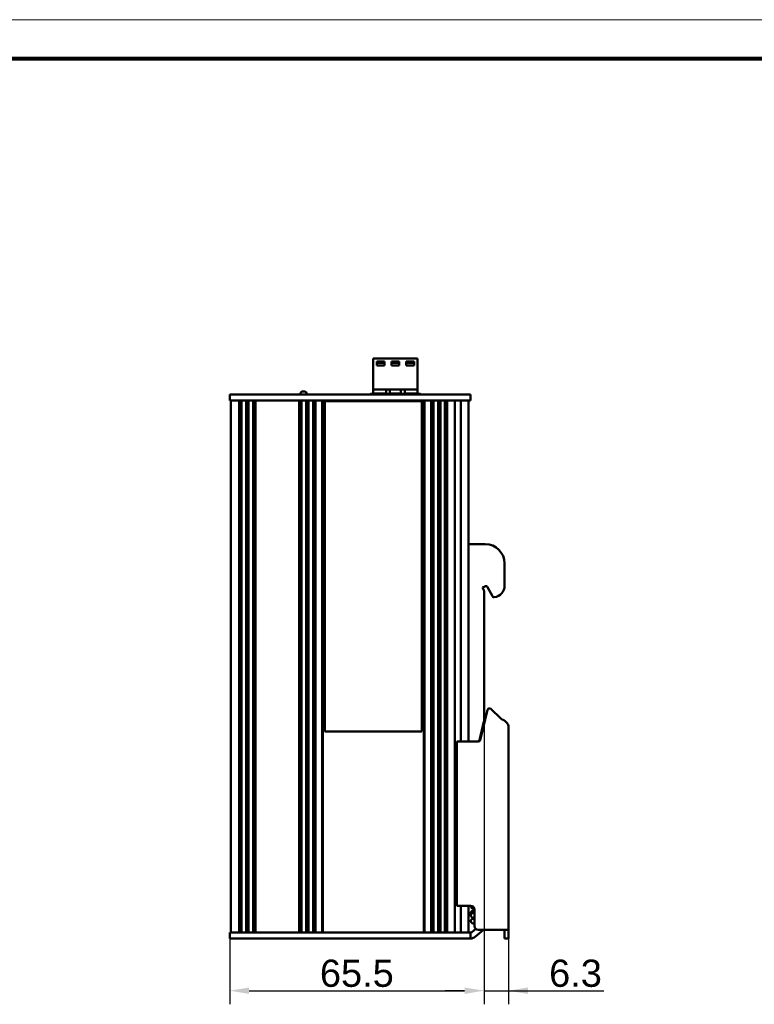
# Model space of a CAD drawing. Header units: millimetres. Extents: x 5 to 292, y 5 to 205.
# Tile 8 of 21: x 100 to 194, y 78 to 205. Entities that reach past the tile are written whole.
import ezdxf

# ---------------------------------------------------------------- set-up
doc = ezdxf.new("R2010")
doc.units = ezdxf.units.MM
doc.styles.add('TextStyle_1', font='Arial.TTF', dxfattribs={"height": 3.5})
doc.dimstyles.new('DIM_ST_1', dxfattribs={"dimtxt": 3.5, "dimasz": 2.5, "dimexe": 1.75, "dimexo": 0, "dimgap": 0.4375, "dimtad": 1, "dimlfac": 2, "dimrnd": 0.01, "dimdsep": 46, "dimtxsty": 'TextStyle_1', "dimcen": 0.09, "dimclrd": 7, "dimclre": 7, "dimclrt": 7, "dimazin": 0, "dimtfac": 1, "dimtdec": 0, "dimtmove": 0, "dimatfit": 3, "dimldrblk": 'NONE', "dimfxl": 1, "dimtvp": 1, "dimtolj": 1, "dimarcsym": 0})

# ---------------------------------------------------------------- blocks, each defined once
blk = doc.blocks.new('*D4')
at = {"color": 7, "lineweight": -2}
for p, q in [((159.4, 114.75), (159.4, 78.29)), ((126.65, 86.76), (126.65, 78.29)), ((129.15, 80.04), (156.9, 80.04))]:
    blk.add_line(p, q, dxfattribs=at)
at = {"color": 7}
for points in [[(129.15, 80.45), (129.15, 79.62), (126.65, 80.04)], [(156.9, 79.62), (156.9, 80.45), (159.4, 80.04)]]:
    blk.add_solid(points, dxfattribs=at)
at = {"layer": 'Defpoints', "color": 0}
for p in [(159.4, 114.75), (126.65, 86.76), (159.4, 80.04)]:
    blk.add_point(p, dxfattribs=at)
at = {"color": 7, "insert": (143.02, 82.26), "char_height": 3.5, "attachment_point": 5, "style": 'TextStyle_1'}
blk.add_mtext('\\A1;65.5{\\H0.5x;\\S^ ;}', dxfattribs=at)
blk = doc.blocks.new('_None')
blk = doc.blocks.new('*D5')
at = {"color": 7, "lineweight": -2}
for p, q in [((159.4, 114.75), (159.4, 78.29)), ((162.55, 87.86), (162.55, 78.29)), ((156.9, 80.04), (154.4, 80.04)), ((159.4, 80.04), (162.55, 80.04)), ((162.55, 80.04), (174.81, 80.04)), ((165.05, 80.04), (167.55, 80.04))]:
    blk.add_line(p, q, dxfattribs=at)
at = {"color": 7}
for points in [[(156.9, 79.62), (156.9, 80.45), (159.4, 80.04)], [(165.05, 80.45), (165.05, 79.62), (162.55, 80.04)]]:
    blk.add_solid(points, dxfattribs=at)
at = {"layer": 'Defpoints', "color": 0}
for p in [(159.4, 114.75), (162.55, 87.86), (162.55, 80.04)]:
    blk.add_point(p, dxfattribs=at)
at = {"color": 7, "insert": (171.18, 82.26), "char_height": 3.5, "attachment_point": 5, "style": 'TextStyle_1'}
blk.add_mtext('\\A1;6.3{\\H0.5x;\\S^ ;}', dxfattribs=at)
blk = doc.blocks.new('_FR1Page_1')
at = {"color": 7, "linetype": 'Continuous', "lineweight": 20}
blk.add_line((5, 205), (292, 205), dxfattribs=at)
at = {"color": 7, "linetype": 'Continuous', "lineweight": 80}
blk.add_line((10, 200), (287, 200), dxfattribs=at)
blk = doc.blocks.new('Seite_1')
at = {"color": 7, "linetype": 'Continuous', "lineweight": 50}
for p, q in [((126.6486, 156.7603), (127.0236, 156.7603)), ((126.6486, 156.0103), (126.6486, 156.7603)), ((127.0236, 156.0103), (126.6486, 156.0103)), ((126.7736, 87.5103), (126.7736, 156.0103)), ((127.0236, 156.7603), (157.2736, 156.7603)), ((127.0236, 156.0103), (157.2736, 156.0103)), ((127.8736, 156.0103), (127.8736, 87.5103)), ((127.9736, 156.0103), (127.9736, 87.5103)), ((128.0736, 156.0103), (128.0736, 87.5103)), ((128.1736, 156.0103), (128.1736, 87.5103)), ((128.7736, 156.0103), (128.7736, 87.5103)), ((128.8736, 156.0103), (128.8736, 87.5103)), ((128.9736, 156.0103), (128.9736, 87.5103)), ((129.0736, 156.0103), (129.0736, 87.5103)), ((129.6736, 156.0103), (129.6736, 87.5103)), ((129.7736, 156.0103), (129.7736, 87.5103)), ((129.8736, 156.0103), (129.8736, 87.5103)), ((129.9736, 156.0103), (129.9736, 87.5103)), ((135.5986, 156.0103), (135.5986, 87.5103)), ((135.6986, 156.0103), (135.6986, 87.5103)), ((135.7483, 156.884), (135.7483, 156.7603)), ((135.7986, 156.0103), (135.7986, 87.5103)), ((135.8986, 156.0103), (135.8986, 87.5103)), ((136.4986, 156.0103), (136.4986, 87.5103)), ((136.5986, 156.0103), (136.5986, 87.5103)), ((136.6986, 156.0103), (136.6986, 87.5103)), ((136.7986, 156.0103), (136.7986, 87.5103)), ((137.3986, 156.0103), (137.3986, 87.5103)), ((137.4986, 156.0103), (137.4986, 87.5103)), ((137.5986, 156.0103), (137.5986, 87.5103)), ((137.6986, 156.0103), (137.6986, 87.5103)), ((138.5437, 156.0103), (138.5437, 87.5103)), ((138.6486, 156.0103), (138.6486, 87.5103)), ((138.8986, 155.9103), (151.3986, 155.9103)), ((138.8986, 113.4103), (138.8986, 155.9103)), ((151.3986, 155.9103), (151.3986, 113.4103)), ((151.6486, 156.0103), (151.6486, 87.5103)), ((151.7535, 156.0103), (151.7535, 87.5103)), ((152.5736, 156.0103), (152.5736, 87.5103)), ((152.6736, 156.0103), (152.6736, 87.5103)), ((152.7736, 156.0103), (152.7736, 87.5103)), ((152.8736, 156.0103), (152.8736, 87.5103)), ((153.4736, 156.0103), (153.4736, 87.5103)), ((153.5736, 156.0103), (153.5736, 87.5103)), ((153.6736, 156.0103), (153.6736, 87.5103)), ((153.7736, 156.0103), (153.7736, 87.5103)), ((154.3736, 156.0103), (154.3736, 87.5103)), ((154.4736, 156.0103), (154.4736, 87.5103)), ((154.5736, 156.0103), (154.5736, 87.5103)), ((154.6736, 156.0103), (154.6736, 87.5103)), ((155.6486, 156.0103), (155.6486, 87.5103)), ((156.3986, 112.1103), (156.3986, 156.0103)), ((157.2736, 156.7603), (157.6486, 156.7603)), ((157.6486, 156.0103), (157.2736, 156.0103)), ((157.3986, 156.0103), (157.3986, 112.1103)), ((157.6486, 156.7603), (157.6486, 156.0103)), ((157.3986, 137.5103), (158.3986, 137.5103)), ((158.3986, 137.5103), (159.5486, 137.5103)), ((162.0486, 135.0103), (162.0486, 132.1603)), ((159.5129, 132.071), (159.2017, 131.9056)), ((159.2017, 131.9056), (159.3693, 131.5903)), ((160.4712, 130.8011), (159.851, 131.9677)), ((159.3986, 131.4729), (159.3986, 114.748)), ((159.855, 116.1901), (158.885, 112.2998)), ((161.5486, 115.076), (160.2712, 116.3095)), ((159.3912, 114.6875), (158.7958, 112.2998)), ((162.5486, 114.1103), (162.5486, 87.8601)), ((151.3986, 113.4103), (138.8986, 113.4103)), ((156.8986, 112.1103), (155.8986, 112.1103)), ((155.8986, 90.9603), (155.8986, 112.1103)), ((158.6425, 112.1103), (156.8986, 112.1103)), ((158.5533, 112.1103), (158.3986, 112.1103)), ((156.8986, 90.9603), (155.8986, 90.9603)), ((156.3986, 87.5103), (156.3986, 90.9603)), ((157.6736, 90.9603), (156.8986, 90.9603)), ((157.3986, 90.9603), (157.3986, 87.5103)), ((157.6986, 90.9596), (157.6986, 90.9302)), ((157.6986, 90.0267), (157.6986, 89.7484)), ((158.1736, 88.3603), (158.1736, 90.4603)), ((158.1736, 89.3012), (157.9986, 89.3012)), ((158.1736, 88.7012), (157.9986, 88.7012)), ((126.6486, 87.5103), (127.0236, 87.5103)), ((126.6486, 86.7603), (126.6486, 87.5103)), ((157.2736, 87.5103), (127.0236, 87.5103)), ((157.2736, 87.5103), (157.6486, 87.5103)), ((157.6486, 87.5103), (157.6486, 86.7603)), ((158.3252, 88.0016), (157.8093, 87.5688)), ((158.2914, 86.9942), (159.3235, 87.8603)), ((158.6736, 87.8603), (161.5486, 87.8603)), ((162.0486, 87.6419), (162.0486, 87.8601)), ((162.0486, 86.9786), (162.0486, 87.6419)), ((162.5486, 87.8601), (162.5486, 87.6419)), ((162.5486, 86.9786), (162.5486, 87.6419)), ((127.0236, 86.7603), (126.6486, 86.7603)), ((157.2736, 86.7603), (127.0236, 86.7603)), ((157.6486, 86.7603), (157.2736, 86.7603)), ((162.0486, 86.7603), (162.0486, 86.9786)), ((162.5486, 86.7603), (162.0486, 86.7603)), ((162.5486, 86.9786), (162.5486, 86.7603))]:
    blk.add_line(p, q, dxfattribs=at)
at = {"color": 7, "lineweight": 50, "flags": 128}
for points in [[(150.8433, 161.4103), (145.1283, 161.4103)], [(145.1283, 161.4103), (145.1283, 157.4103)], [(145.5808, 161.0103), (146.5808, 161.0103)], [(145.5808, 160.5103), (145.5808, 161.0103)], [(146.5808, 161.0103), (146.5808, 160.5103)], [(147.4858, 160.5103), (147.4858, 161.0103)], [(147.4858, 161.0103), (148.4858, 161.0103)], [(148.4858, 161.0103), (148.4858, 160.5103)], [(149.3908, 160.5103), (149.3908, 161.0103)], [(149.3908, 161.0103), (150.3908, 161.0103)], [(150.3908, 161.0103), (150.3908, 160.5103)], [(150.8433, 161.4103), (150.8433, 157.4103)], [(145.5808, 160.8603), (146.5808, 160.8603)], [(146.5808, 160.5103), (145.5808, 160.5103)], [(147.4858, 160.8603), (148.4858, 160.8603)], [(148.4858, 160.5103), (147.4858, 160.5103)], [(149.3908, 160.8603), (150.3908, 160.8603)], [(150.3908, 160.5103), (149.3908, 160.5103)], [(136.0012, 157.134), (135.9131, 157.1183), (135.8312, 157.0692), (135.7974, 157.0322), (135.7711, 156.9881), (135.7542, 156.938), (135.7483, 156.884)], [(136.0012, 157.134), (135.999, 157.134), (136.0097, 157.134), (136.0323, 157.134), (136.065, 157.134), (136.1047, 157.134), (136.1483, 157.134)], [(136.1483, 157.134), (136.2057, 157.134), (136.2544, 157.134), (136.2869, 157.134), (136.2983, 157.134)], [(136.5483, 156.884), (136.5293, 156.9797), (136.4751, 157.0608), (136.394, 157.115), (136.2983, 157.134)], [(145.1283, 157.4103), (145.1283, 156.9103)], [(150.8433, 157.4103), (145.1283, 157.4103)], [(146.7833, 156.9103), (146.7833, 157.4103)], [(147.2833, 156.9103), (147.2833, 157.4103)], [(148.6883, 156.9103), (148.6883, 157.4103)], [(149.1883, 156.9103), (149.1883, 157.4103)], [(150.8433, 157.4103), (150.8433, 156.9103)], [(136.5483, 156.884), (136.5483, 156.7603)], [(145.8933, 156.8603), (144.7933, 156.8603)], [(144.7933, 156.8603), (144.7933, 156.7603)], [(146.7833, 156.9103), (145.1283, 156.9103)], [(145.2033, 156.9103), (145.2033, 156.8603)], [(145.3783, 156.8603), (145.3783, 156.9103)], [(145.8933, 156.8603), (145.9076, 156.8603), (145.9482, 156.8603), (146.009, 156.8603), (146.0808, 156.8603), (146.1525, 156.8603), (146.2134, 156.8603), (146.254, 156.8603), (146.2683, 156.8603)], [(145.8933, 156.7603), (145.8933, 156.8603)], [(147.7983, 156.8603), (146.2683, 156.8603)], [(146.2683, 156.7603), (146.2683, 156.8603)], [(146.7833, 156.8603), (146.7833, 156.9103)], [(147.2833, 156.8603), (147.2833, 156.9103)], [(148.6883, 156.9103), (147.2833, 156.9103)], [(147.7983, 156.8603), (147.8126, 156.8603), (147.8532, 156.8603), (147.914, 156.8603), (147.9858, 156.8603), (148.0575, 156.8603), (148.1184, 156.8603), (148.159, 156.8603), (148.1733, 156.8603)], [(147.7983, 156.7603), (147.7983, 156.8603)], [(148.1733, 156.7603), (148.1733, 156.8603)], [(149.7033, 156.8603), (148.1733, 156.8603)], [(148.6883, 156.8603), (148.6883, 156.9103)], [(149.1883, 156.8603), (149.1883, 156.9103)], [(150.8433, 156.9103), (149.1883, 156.9103)], [(149.7033, 156.7603), (149.7033, 156.8603)], [(149.7033, 156.8603), (149.7176, 156.8603), (149.7582, 156.8603), (149.819, 156.8603), (149.8908, 156.8603), (149.9625, 156.8603), (150.0234, 156.8603), (150.064, 156.8603), (150.0783, 156.8603)], [(151.2033, 156.8603), (150.0783, 156.8603)], [(150.0783, 156.7603), (150.0783, 156.8603)], [(150.5933, 156.8603), (150.5933, 156.9103)], [(150.7683, 156.8603), (150.7683, 156.9103)], [(151.2033, 156.7603), (151.2033, 156.8603)], [(162.5486, 114.1103), (162.5294, 114.231), (162.4725, 114.3517), (162.3801, 114.4724), (162.2557, 114.5931), (162.1042, 114.7138), (161.9313, 114.8345), (161.7437, 114.9552), (161.5486, 115.076)], [(157.6986, 90.9302), (157.7126, 90.8374), (157.7444, 90.7664), (157.786, 90.7116), (157.8316, 90.6709), (157.8784, 90.641), (157.9289, 90.6172), (157.9931, 90.5952), (158.1025, 90.5693), (158.1549, 90.5605)], [(158.1736, 90.4001), (158.1662, 90.399), (158.0515, 90.3768), (157.9393, 90.3437), (157.8744, 90.3137), (157.8249, 90.2809), (157.7756, 90.2336), (157.7329, 90.1697), (157.7053, 90.0916), (157.6986, 90.0267)], [(158.1736, 89.9862), (158.1688, 89.9873), (158.1534, 89.9919), (158.1545, 89.9914)], [(157.6986, 89.7484), (157.7126, 89.6556), (157.7444, 89.5846), (157.786, 89.5298), (157.8316, 89.4891), (157.8784, 89.4591), (157.9289, 89.4354), (157.9931, 89.4134), (158.1025, 89.3875), (158.1736, 89.3756)], [(157.6486, 87.5103), (157.7341, 87.5253), (157.8093, 87.5688)], [(161.5486, 87.8603), (161.7437, 87.8603), (161.9313, 87.8603), (162.1042, 87.8603), (162.2557, 87.8603), (162.3801, 87.8603), (162.4725, 87.8603), (162.528, 87.8603), (162.5485, 87.8603)], [(162.5485, 87.8603), (162.5486, 87.8601)], [(157.6486, 86.7603), (157.8222, 86.7755), (157.9906, 86.8206), (158.1486, 86.8942), (158.2914, 86.9942)]]:
    blk.add_lwpolyline(points, dxfattribs=at)
at = {"color": 7, "linetype": 'Continuous', "lineweight": 50}
for centre, radius, start, end in [((159.5486, 135.0103), 2.5, 0, 90), ((159.6303, 131.8503), 0.25, 28, 118), ((160.5486, 132.1603), 1.5, 276.587096, 0), ((159.1486, 131.4729), 0.25, 0, 28), ((160.692, 130.9185), 0.25, 208, 276.587096), ((160.0976, 116.1296), 0.25, 46, 166), ((159.1486, 114.748), 0.25, 346, 0.000009), ((158.5533, 112.3603), 0.25, 270, 346), ((158.6425, 112.3603), 0.25, 270, 346), ((157.6736, 90.4603), 0.5, 0, 90), ((157.9986, 89.0012), 0.3, 54.314665, 305.685335), ((158.6736, 88.3603), 0.5, 180, 270)]:
    blk.add_arc(centre, radius, start, end, dxfattribs=at)
for centre, start_param, end_param in [((157.9986, 89.7484), 4.08956239, 6.32011921), ((157.9986, 89.7484), 4.08956239, 6.28985828), ((157.9986, 90.9302), 6.1847168, 6.32011921), ((157.9986, 90.9302), 6.1847168, 6.28985828), ((157.9986, 90.0267), 4.08956239, 6.27842146), ((157.9986, 90.0267), 4.08956239, 6.28318531)]:
    blk.add_ellipse(centre, major_axis=(-0.3, 0), ratio=0.99576469, start_param=start_param, end_param=end_param, dxfattribs=at)
blk.add_blockref('_FR1Page_1', (0, 0))
for base, p1, p2, picture, middle in [((159.3986, 80.0353), (126.6486, 86.7603), (159.3986, 114.748), '*D4', (143.0236, 80.0353)), ((162.5486, 80.0353), (159.3986, 114.748), (162.5486, 87.8601), '*D5', (171.1798, 80.0353))]:
    dim = blk.add_linear_dim(base=base, p1=p1, p2=p2, text='<>{\\H0.5x;\\S^ ;}', dimstyle='DIM_ST_1')
    dim.commit()
    dim.dimension.update_dxf_attribs({"geometry": picture, "text_midpoint": middle, "dimtype": 160})

msp = doc.modelspace()

# ---------------------------------------------------------------- block references
msp.add_blockref('Seite_1', (0, 0))

doc.saveas('drawing.dxf')
